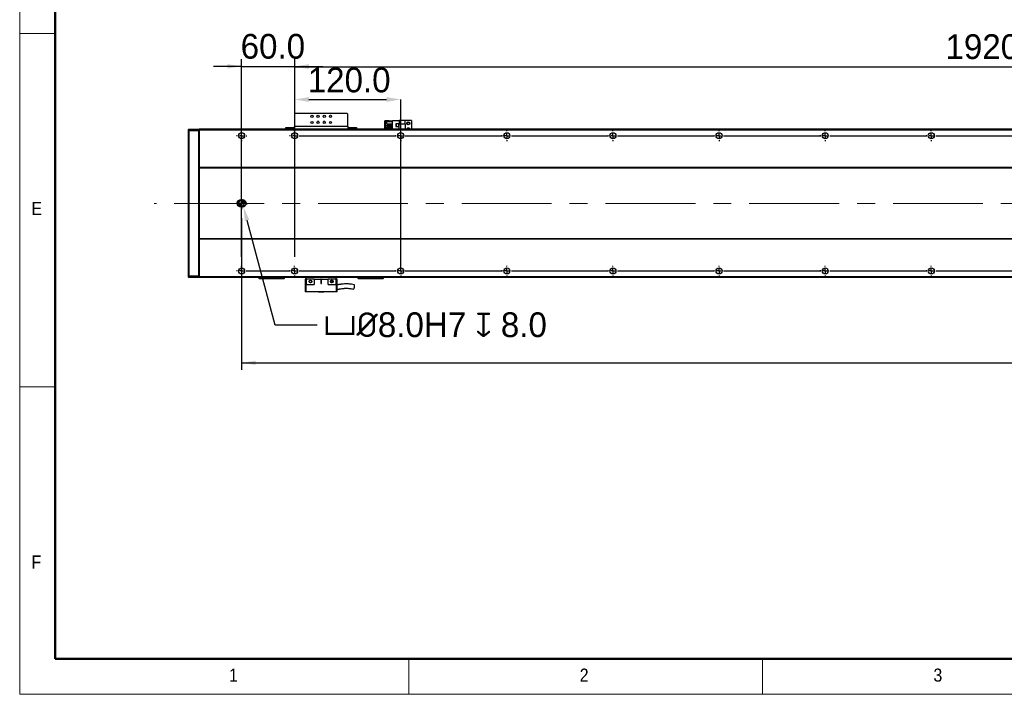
# Model space of a CAD drawing. Header units: millimetres. Extents: x 40 to 3320, y 40 to 2336.
# Tile 1 of 13: x 40 to 1154, y 40 to 804. Entities that reach past the tile are written whole.
import ezdxf

# ---------------------------------------------------------------- set-up
doc = ezdxf.new("R2010")
doc.units = ezdxf.units.MM
doc.header["$LTSCALE"] = 8
doc.header["$PDSIZE"] = -1
doc.linetypes.add('CENTERX2', pattern=[20.32, 12.7, -2.54, 2.54, -2.54])
doc.layers.add('DIMNS', color=7, linetype='Continuous')
doc.styles.add('SLDTEXTSTYLE0', font='Gothic.ttf', dxfattribs={"width": 0.913})
doc.styles.add('SLDTEXTSTYLE7', font='txt')
doc.dimstyles.new('SLDDIMSTYLE0', dxfattribs={"dimtxt": 28, "dimasz": 16, "dimexe": 0, "dimexo": 0.0625, "dimgap": 7, "dimtad": 2, "dimdec": 1, "dimrnd": 1e-09, "dimzin": 4, "dimdsep": 46, "dimtxsty": 'SLDTEXTSTYLE7', "dimsah": 1, "dimcen": 0.09, "dimadec": 0, "dimazin": 1, "dimtfac": 1, "dimtdec": 1, "dimtmove": 0, "dimatfit": 0, "dimfxl": 0, "dimfrac": 2, "dimtolj": 1, "dimtzin": 12, "dimarcsym": 0})
doc.dimstyles.new('SLDDIMSTYLE3', dxfattribs={"dimtxt": 28, "dimasz": 16, "dimexe": 0, "dimexo": 0.0625, "dimgap": 7, "dimtad": 2, "dimdec": 1, "dimrnd": 1e-09, "dimzin": 4, "dimdsep": 46, "dimtxsty": 'SLDTEXTSTYLE7', "dimsah": 1, "dimcen": 0.09, "dimadec": 0, "dimazin": 1, "dimtfac": 1, "dimtdec": 1, "dimtofl": 0, "dimtmove": 0, "dimatfit": 3, "dimfxl": 0, "dimfrac": 2, "dimtolj": 1, "dimtzin": 12, "dimarcsym": 0})
doc.dimstyles.new('SLDDIMSTYLE8', dxfattribs={"dimtxt": 28, "dimasz": 16, "dimexe": 0, "dimexo": 0.0625, "dimgap": 7, "dimtad": 0, "dimtih": 1, "dimtoh": 1, "dimdec": 1, "dimrnd": 1e-09, "dimzin": 0, "dimdsep": 46, "dimtxsty": 'SLDTEXTSTYLE7', "dimsah": 1, "dimcen": 0, "dimadec": 0, "dimazin": 0, "dimtfac": 1, "dimtdec": 1, "dimtofl": 0, "dimtmove": 0, "dimatfit": 3, "dimfxl": 0, "dimfrac": 2, "dimtolj": 1, "dimtzin": 12, "dimarcsym": 0})

# ---------------------------------------------------------------- blocks, each defined once
blk = doc.blocks.new('_D_26')
at = {"layer": 'DIMNS'}
for p, q in [((2331, 585.5), (2331, 407.2)), ((291, 579), (291, 407.2)), ((291, 415.2), (2331, 415.2))]:
    blk.add_line(p, q, dxfattribs=at)
for points in [[(291, 415.2), (307, 412.8), (307, 417.6)], [(2331, 415.2), (2315, 417.6), (2315, 412.8)]]:
    blk.add_solid(points, dxfattribs=at)
at = {"layer": 'DIMNS', "insert": (1238.8, 451.9), "char_height": 28, "attachment_point": 1, "style": 'SLDTEXTSTYLE7'}
blk.add_mtext('2040.0', dxfattribs=at)
blk = doc.blocks.new('_D_28')
at = {"layer": 'DIMNS'}
for p, q in [((351, 688.3), (351, 758.3)), ((2271, 688.3), (2271, 758.3)), ((351, 750.3), (2271, 750.3))]:
    blk.add_line(p, q, dxfattribs=at)
for points in [[(351, 750.3), (367, 747.9), (367, 752.7)], [(2271, 750.3), (2255, 752.7), (2255, 747.9)]]:
    blk.add_solid(points, dxfattribs=at)
at = {"layer": 'DIMNS', "char_height": 28, "attachment_point": 1, "style": 'SLDTEXTSTYLE7'}
for s, insert in [('1920.0', (1087, 787)), ('=16×120.0(PITCH)', (1196.5, 787))]:
    blk.add_mtext(s, dxfattribs=dict(at, insert=insert))
blk = doc.blocks.new('_D_29')
at = {"layer": 'Defpoints', "color": 0}
for p in [(471, 713.2), (351, 678.1), (471, 519.2)]:
    blk.add_point(p, dxfattribs=at)
at = {"layer": 'DIMNS', "color": 0, "lineweight": -2}
for p, q in [((351, 678.2), (351, 713.2)), ((367, 713.2), (455, 713.2)), ((471, 519.2), (471, 713.2))]:
    blk.add_line(p, q, dxfattribs=at)
at = {"layer": 'DIMNS', "color": 0}
for points in [[(367, 715.9), (367, 710.5), (351, 713.2)], [(455, 715.9), (455, 710.5), (471, 713.2)]]:
    blk.add_solid(points, dxfattribs=at)
at = {"layer": 'DIMNS', "color": 0, "insert": (412.6, 749.3), "char_height": 28, "attachment_point": 2, "style": 'SLDTEXTSTYLE7'}
blk.add_mtext('\\A1;120.0', dxfattribs=at)
blk = doc.blocks.new('_D_31')
at = {"layer": 'DIMNS'}
for p, q in [((291, 535.3), (291, 758.7)), ((351, 535.3), (351, 758.7)), ((291, 750.7), (259, 750.7)), ((291, 750.7), (351, 750.7)), ((351, 750.7), (383, 750.7))]:
    blk.add_line(p, q, dxfattribs=at)
for points in [[(291, 750.7), (275, 753.1), (275, 748.3)], [(351, 750.7), (367, 748.3), (367, 753.1)]]:
    blk.add_solid(points, dxfattribs=at)
at = {"layer": 'DIMNS', "insert": (289.9, 787.4), "char_height": 28, "attachment_point": 1, "style": 'SLDTEXTSTYLE7'}
blk.add_mtext('60.0', dxfattribs=at)
blk = doc.blocks.new('_D_33')
at = {"layer": 'Defpoints', "color": 0}
for p in [(292, 595.7), (293, 591.8)]:
    blk.add_point(p, dxfattribs=at)
at = {"layer": 'DIMNS', "color": 0, "lineweight": -2}
for p, q in [((328.9, 457.8), (297.1, 576.3)), ((376.5, 457.8), (328.9, 457.8))]:
    blk.add_line(p, q, dxfattribs=at)
at = {"layer": 'DIMNS', "color": 0}
blk.add_solid([(299.7, 577), (294.6, 575.7), (293, 591.8)], dxfattribs=at)
at = {"layer": 'DIMNS', "color": 0, "insert": (383.5, 472.3), "char_height": 28, "attachment_point": 1, "style": 'SLDTEXTSTYLE7'}
blk.add_mtext('\\A1;{\\fGDT|b0|i0|c134|p2;v\\fISOCPEUR|b0|i0|c134|p34;%%C}8.0H7 {\\fGDT|b0|i0|c134|p2;x} 8.0', dxfattribs=at)
blk = doc.blocks.new('SW_CENTERMARKSYMBOL_0')
at = {"layer": 'DIMNS', "color": 0}
for p, q in [((-5.08, 0), (-6.54, 0)), ((0, 0), (-2.54, 0)), ((0, 5.08), (0, 6.54)), ((0, 0), (0, 2.54)), ((0, 0), (0, -2.54)), ((0, 0), (2.54, 0)), ((5.08, 0), (6.54, 0)), ((0, -5.08), (0, -6.54))]:
    blk.add_line(p, q, dxfattribs=at)
blk = doc.blocks.new('SW_CENTERMARKSYMBOL_1')
at = {"layer": 'DIMNS', "color": 0}
for p, q in [((-5.08, 0), (-5.94, 0)), ((0, 0), (-2.54, 0)), ((0, 5.08), (0, 5.94)), ((0, 0), (0, 2.54)), ((0, 0), (0, -2.54)), ((0, 0), (2.54, 0)), ((5.08, 0), (5.94, 0)), ((0, -5.08), (0, -5.94))]:
    blk.add_line(p, q, dxfattribs=at)
blk = doc.blocks.new('SW_CENTERMARKSYMBOL_2')
at = {"layer": 'DIMNS', "color": 0}
for p, q in [((-960, 5.08), (-960, 5.94)), ((-960, 0), (-960, 2.54)), ((-840, 5.08), (-840, 5.94)), ((-840, 0), (-840, 2.54)), ((-720, 5.08), (-720, 5.94)), ((-720, 0), (-720, 2.54)), ((-720, 0), (-720, 2.54)), ((-720, 0), (-720, 2.54)), ((-600, 5.08), (-600, 5.94)), ((-600, 0), (-600, 2.54)), ((-600, 0), (-600, 2.54)), ((-600, 0), (-600, 2.54)), ((-600, 0), (-600, 2.54)), ((-480, 5.08), (-480, 5.94)), ((-480, 0), (-480, 2.54)), ((-480, 0), (-480, 2.54)), ((-480, 0), (-480, 2.54)), ((-480, 0), (-480, 2.54)), ((-480, 0), (-480, 2.54)), ((-360, 5.08), (-360, 5.94)), ((-360, 0), (-360, 2.54)), ((-360, 0), (-360, 2.54)), ((-360, 0), (-360, 2.54)), ((-360, 0), (-360, 2.54)), ((-360, 0), (-360, 2.54)), ((-360, 0), (-360, 2.54)), ((-240, 5.08), (-240, 5.94)), ((-240, 0), (-240, 2.54)), ((-240, 0), (-240, 2.54)), ((-240, 0), (-240, 2.54)), ((-240, 0), (-240, 2.54)), ((-240, 0), (-240, 2.54)), ((-240, 0), (-240, 2.54)), ((-240, 0), (-240, 2.54)), ((-965.08, 0), (-965.94, 0)), ((-960, 0), (-962.54, 0)), ((-960, 0), (-960, -2.54)), ((-960, 0), (-957.46, 0)), ((-960, -5.08), (-960, -5.94)), ((-954.92, 0), (-845.08, 0)), ((-840, 0), (-842.54, 0)), ((-840, 0), (-840, -2.54)), ((-840, 0), (-837.46, 0)), ((-840, -5.08), (-840, -5.94)), ((-834.92, 0), (-725.08, 0)), ((-725.08, 0), (-725.94, 0)), ((-720, 0), (-722.54, 0)), ((-720, 0), (-722.54, 0)), ((-720, 0), (-722.54, 0)), ((-720, 0), (-720, -2.54)), ((-720, 0), (-717.46, 0)), ((-720, 0), (-720, -2.54)), ((-720, 0), (-717.46, 0)), ((-720, 0), (-720, -2.54)), ((-720, 0), (-717.46, 0)), ((-720, -5.08), (-720, -5.94)), ((-714.92, 0), (-714.06, 0)), ((-714.92, 0), (-605.08, 0)), ((-605.08, 0), (-605.94, 0)), ((-600, 0), (-602.54, 0)), ((-600, 0), (-602.54, 0)), ((-600, 0), (-602.54, 0)), ((-600, 0), (-602.54, 0)), ((-600, 0), (-600, -2.54)), ((-600, 0), (-597.46, 0)), ((-600, 0), (-600, -2.54)), ((-600, 0), (-597.46, 0)), ((-600, 0), (-600, -2.54)), ((-600, 0), (-597.46, 0)), ((-600, 0), (-600, -2.54)), ((-600, 0), (-597.46, 0)), ((-600, -5.08), (-600, -5.94)), ((-594.92, 0), (-594.06, 0)), ((-594.92, 0), (-485.08, 0)), ((-485.08, 0), (-485.94, 0)), ((-480, 0), (-482.54, 0)), ((-480, 0), (-482.54, 0)), ((-480, 0), (-482.54, 0)), ((-480, 0), (-482.54, 0)), ((-480, 0), (-482.54, 0)), ((-480, 0), (-480, -2.54)), ((-480, 0), (-477.46, 0)), ((-480, 0), (-480, -2.54)), ((-480, 0), (-477.46, 0)), ((-480, 0), (-480, -2.54)), ((-480, 0), (-477.46, 0)), ((-480, 0), (-480, -2.54)), ((-480, 0), (-477.46, 0)), ((-480, 0), (-480, -2.54)), ((-480, 0), (-477.46, 0)), ((-480, -5.08), (-480, -5.94)), ((-474.92, 0), (-474.06, 0)), ((-474.92, 0), (-365.08, 0)), ((-365.08, 0), (-365.94, 0)), ((-360, 0), (-362.54, 0)), ((-360, 0), (-362.54, 0)), ((-360, 0), (-362.54, 0)), ((-360, 0), (-362.54, 0)), ((-360, 0), (-362.54, 0)), ((-360, 0), (-362.54, 0)), ((-360, 0), (-360, -2.54)), ((-360, 0), (-357.46, 0)), ((-360, 0), (-360, -2.54)), ((-360, 0), (-357.46, 0)), ((-360, 0), (-360, -2.54)), ((-360, 0), (-357.46, 0)), ((-360, 0), (-360, -2.54)), ((-360, 0), (-357.46, 0)), ((-360, 0), (-360, -2.54)), ((-360, 0), (-357.46, 0)), ((-360, 0), (-360, -2.54)), ((-360, 0), (-357.46, 0)), ((-360, -5.08), (-360, -5.94)), ((-354.92, 0), (-354.06, 0)), ((-354.92, 0), (-245.08, 0)), ((-245.08, 0), (-245.94, 0)), ((-240, 0), (-242.54, 0)), ((-240, 0), (-242.54, 0)), ((-240, 0), (-242.54, 0)), ((-240, 0), (-242.54, 0)), ((-240, 0), (-242.54, 0)), ((-240, 0), (-242.54, 0)), ((-240, 0), (-242.54, 0)), ((-240, 0), (-240, -2.54)), ((-240, 0), (-237.46, 0)), ((-240, 0), (-240, -2.54)), ((-240, 0), (-237.46, 0)), ((-240, 0), (-240, -2.54)), ((-240, 0), (-237.46, 0)), ((-240, 0), (-240, -2.54)), ((-240, 0), (-237.46, 0)), ((-240, 0), (-240, -2.54)), ((-240, 0), (-237.46, 0)), ((-240, 0), (-240, -2.54)), ((-240, 0), (-237.46, 0)), ((-240, 0), (-240, -2.54)), ((-240, 0), (-237.46, 0)), ((-240, -5.08), (-240, -5.94)), ((-234.92, 0), (-234.06, 0)), ((-234.92, 0), (-125.08, 0))]:
    blk.add_line(p, q, dxfattribs=at)
blk = doc.blocks.new('SW_CENTERMARKSYMBOL_3')
at = {"layer": 'DIMNS', "color": 0}
for p, q in [((-960, 5.08), (-960, 5.94)), ((-960, 0), (-960, 2.54)), ((-840, 5.08), (-840, 5.94)), ((-840, 0), (-840, 2.54)), ((-720, 5.08), (-720, 5.94)), ((-720, 0), (-720, 2.54)), ((-720, 0), (-720, 2.54)), ((-720, 0), (-720, 2.54)), ((-600, 5.08), (-600, 5.94)), ((-600, 0), (-600, 2.54)), ((-600, 0), (-600, 2.54)), ((-600, 0), (-600, 2.54)), ((-600, 0), (-600, 2.54)), ((-480, 5.08), (-480, 5.94)), ((-480, 0), (-480, 2.54)), ((-480, 0), (-480, 2.54)), ((-480, 0), (-480, 2.54)), ((-480, 0), (-480, 2.54)), ((-480, 0), (-480, 2.54)), ((-360, 5.08), (-360, 5.94)), ((-360, 0), (-360, 2.54)), ((-360, 0), (-360, 2.54)), ((-360, 0), (-360, 2.54)), ((-360, 0), (-360, 2.54)), ((-360, 0), (-360, 2.54)), ((-360, 0), (-360, 2.54)), ((-240, 5.08), (-240, 5.94)), ((-240, 0), (-240, 2.54)), ((-240, 0), (-240, 2.54)), ((-240, 0), (-240, 2.54)), ((-240, 0), (-240, 2.54)), ((-240, 0), (-240, 2.54)), ((-240, 0), (-240, 2.54)), ((-240, 0), (-240, 2.54)), ((-965.08, 0), (-965.94, 0)), ((-960, 0), (-962.54, 0)), ((-960, 0), (-960, -2.54)), ((-960, 0), (-957.46, 0)), ((-960, -5.08), (-960, -5.94)), ((-954.92, 0), (-845.08, 0)), ((-840, 0), (-842.54, 0)), ((-840, 0), (-840, -2.54)), ((-840, 0), (-837.46, 0)), ((-840, -5.08), (-840, -5.94)), ((-834.92, 0), (-725.08, 0)), ((-725.08, 0), (-725.94, 0)), ((-720, 0), (-722.54, 0)), ((-720, 0), (-722.54, 0)), ((-720, 0), (-722.54, 0)), ((-720, 0), (-720, -2.54)), ((-720, 0), (-717.46, 0)), ((-720, 0), (-720, -2.54)), ((-720, 0), (-717.46, 0)), ((-720, 0), (-720, -2.54)), ((-720, 0), (-717.46, 0)), ((-720, -5.08), (-720, -5.94)), ((-714.92, 0), (-714.06, 0)), ((-714.92, 0), (-605.08, 0)), ((-605.08, 0), (-605.94, 0)), ((-600, 0), (-602.54, 0)), ((-600, 0), (-602.54, 0)), ((-600, 0), (-602.54, 0)), ((-600, 0), (-602.54, 0)), ((-600, 0), (-600, -2.54)), ((-600, 0), (-597.46, 0)), ((-600, 0), (-600, -2.54)), ((-600, 0), (-597.46, 0)), ((-600, 0), (-600, -2.54)), ((-600, 0), (-597.46, 0)), ((-600, 0), (-600, -2.54)), ((-600, 0), (-597.46, 0)), ((-600, -5.08), (-600, -5.94)), ((-594.92, 0), (-594.06, 0)), ((-594.92, 0), (-485.08, 0)), ((-485.08, 0), (-485.94, 0)), ((-480, 0), (-482.54, 0)), ((-480, 0), (-482.54, 0)), ((-480, 0), (-482.54, 0)), ((-480, 0), (-482.54, 0)), ((-480, 0), (-482.54, 0)), ((-480, 0), (-480, -2.54)), ((-480, 0), (-477.46, 0)), ((-480, 0), (-480, -2.54)), ((-480, 0), (-477.46, 0)), ((-480, 0), (-480, -2.54)), ((-480, 0), (-477.46, 0)), ((-480, 0), (-480, -2.54)), ((-480, 0), (-477.46, 0)), ((-480, 0), (-480, -2.54)), ((-480, 0), (-477.46, 0)), ((-480, -5.08), (-480, -5.94)), ((-474.92, 0), (-474.06, 0)), ((-474.92, 0), (-365.08, 0)), ((-365.08, 0), (-365.94, 0)), ((-360, 0), (-362.54, 0)), ((-360, 0), (-362.54, 0)), ((-360, 0), (-362.54, 0)), ((-360, 0), (-362.54, 0)), ((-360, 0), (-362.54, 0)), ((-360, 0), (-362.54, 0)), ((-360, 0), (-360, -2.54)), ((-360, 0), (-357.46, 0)), ((-360, 0), (-360, -2.54)), ((-360, 0), (-357.46, 0)), ((-360, 0), (-360, -2.54)), ((-360, 0), (-357.46, 0)), ((-360, 0), (-360, -2.54)), ((-360, 0), (-357.46, 0)), ((-360, 0), (-360, -2.54)), ((-360, 0), (-357.46, 0)), ((-360, 0), (-360, -2.54)), ((-360, 0), (-357.46, 0)), ((-360, -5.08), (-360, -5.94)), ((-354.92, 0), (-354.06, 0)), ((-354.92, 0), (-245.08, 0)), ((-245.08, 0), (-245.94, 0)), ((-240, 0), (-242.54, 0)), ((-240, 0), (-242.54, 0)), ((-240, 0), (-242.54, 0)), ((-240, 0), (-242.54, 0)), ((-240, 0), (-242.54, 0)), ((-240, 0), (-242.54, 0)), ((-240, 0), (-242.54, 0)), ((-240, 0), (-240, -2.54)), ((-240, 0), (-237.46, 0)), ((-240, 0), (-240, -2.54)), ((-240, 0), (-237.46, 0)), ((-240, 0), (-240, -2.54)), ((-240, 0), (-237.46, 0)), ((-240, 0), (-240, -2.54)), ((-240, 0), (-237.46, 0)), ((-240, 0), (-240, -2.54)), ((-240, 0), (-237.46, 0)), ((-240, 0), (-240, -2.54)), ((-240, 0), (-237.46, 0)), ((-240, 0), (-240, -2.54)), ((-240, 0), (-237.46, 0)), ((-240, -5.08), (-240, -5.94)), ((-234.92, 0), (-234.06, 0)), ((-234.92, 0), (-125.08, 0))]:
    blk.add_line(p, q, dxfattribs=at)
blk = doc.blocks.new('SW_CENTERMARKSYMBOL_4')
at = {"layer": 'DIMNS', "color": 0}
for p, q in [((-120, 5.08), (-120, 5.94)), ((-120, 0), (-120, 2.54)), ((-114.92, 0), (-5.08, 0)), ((-5.08, 0), (-5.94, 0)), ((0, 0), (-2.54, 0)), ((0, 0), (-2.54, 0)), ((0, 5.08), (0, 5.94)), ((0, 0), (0, 2.54)), ((0, 0), (0, 2.54)), ((0, 0), (0, -2.54)), ((0, 0), (2.54, 0)), ((0, 0), (0, -2.54)), ((0, 0), (2.54, 0)), ((5.08, 0), (5.94, 0)), ((5.08, 0), (114.92, 0)), ((114.92, 0), (114.06, 0)), ((120, 0), (117.46, 0)), ((120, 0), (117.46, 0)), ((120, 0), (117.46, 0)), ((120, 5.08), (120, 5.94)), ((120, 0), (120, 2.54)), ((120, 0), (120, 2.54)), ((120, 0), (120, 2.54)), ((120, 0), (120, -2.54)), ((120, 0), (122.54, 0)), ((120, 0), (120, -2.54)), ((120, 0), (122.54, 0)), ((120, 0), (120, -2.54)), ((120, 0), (122.54, 0)), ((125.08, 0), (125.94, 0)), ((125.08, 0), (234.92, 0)), ((234.92, 0), (234.06, 0)), ((240, 0), (237.46, 0)), ((240, 0), (237.46, 0)), ((240, 0), (237.46, 0)), ((240, 0), (237.46, 0)), ((240, 5.08), (240, 5.94)), ((240, 0), (240, 2.54)), ((240, 0), (240, 2.54)), ((240, 0), (240, 2.54)), ((240, 0), (240, 2.54)), ((240, 0), (240, -2.54)), ((240, 0), (242.54, 0)), ((240, 0), (240, -2.54)), ((240, 0), (242.54, 0)), ((240, 0), (240, -2.54)), ((240, 0), (242.54, 0)), ((240, 0), (240, -2.54)), ((240, 0), (242.54, 0)), ((245.08, 0), (245.94, 0)), ((245.08, 0), (354.92, 0)), ((354.92, 0), (354.06, 0)), ((360, 0), (357.46, 0)), ((360, 0), (357.46, 0)), ((360, 0), (357.46, 0)), ((360, 0), (357.46, 0)), ((360, 0), (357.46, 0)), ((360, 5.08), (360, 5.94)), ((360, 0), (360, 2.54)), ((360, 0), (360, 2.54)), ((360, 0), (360, 2.54)), ((360, 0), (360, 2.54)), ((360, 0), (360, 2.54)), ((360, 0), (360, -2.54)), ((360, 0), (362.54, 0)), ((360, 0), (360, -2.54)), ((360, 0), (362.54, 0)), ((360, 0), (360, -2.54)), ((360, 0), (362.54, 0)), ((360, 0), (360, -2.54)), ((360, 0), (362.54, 0)), ((360, 0), (360, -2.54)), ((360, 0), (362.54, 0)), ((365.08, 0), (365.94, 0)), ((365.08, 0), (474.92, 0)), ((474.92, 0), (474.06, 0)), ((480, 0), (477.46, 0)), ((480, 0), (477.46, 0)), ((480, 0), (477.46, 0)), ((480, 0), (477.46, 0)), ((480, 0), (477.46, 0)), ((480, 0), (477.46, 0)), ((480, 5.08), (480, 5.94)), ((480, 0), (480, 2.54)), ((480, 0), (480, 2.54)), ((480, 0), (480, 2.54)), ((480, 0), (480, 2.54)), ((480, 0), (480, 2.54)), ((480, 0), (480, 2.54)), ((480, 0), (480, -2.54)), ((480, 0), (482.54, 0)), ((480, 0), (480, -2.54)), ((480, 0), (482.54, 0)), ((480, 0), (480, -2.54)), ((480, 0), (482.54, 0)), ((480, 0), (480, -2.54)), ((480, 0), (482.54, 0)), ((480, 0), (480, -2.54)), ((480, 0), (482.54, 0)), ((480, 0), (480, -2.54)), ((480, 0), (482.54, 0)), ((485.08, 0), (485.94, 0)), ((485.08, 0), (594.92, 0)), ((594.92, 0), (594.06, 0)), ((600, 0), (597.46, 0)), ((600, 0), (597.46, 0)), ((600, 0), (597.46, 0)), ((600, 0), (597.46, 0)), ((600, 0), (597.46, 0)), ((600, 0), (597.46, 0)), ((600, 0), (597.46, 0)), ((600, 5.08), (600, 5.94)), ((600, 0), (600, 2.54)), ((600, 0), (600, 2.54)), ((600, 0), (600, 2.54)), ((600, 0), (600, 2.54)), ((600, 0), (600, 2.54)), ((600, 0), (600, 2.54)), ((600, 0), (600, 2.54)), ((600, 0), (600, -2.54)), ((600, 0), (602.54, 0)), ((600, 0), (600, -2.54)), ((600, 0), (602.54, 0)), ((600, 0), (600, -2.54)), ((600, 0), (602.54, 0)), ((600, 0), (600, -2.54)), ((600, 0), (602.54, 0)), ((600, 0), (600, -2.54)), ((600, 0), (602.54, 0)), ((600, 0), (600, -2.54)), ((600, 0), (602.54, 0)), ((600, 0), (600, -2.54)), ((600, 0), (602.54, 0)), ((605.08, 0), (605.94, 0)), ((605.08, 0), (714.92, 0)), ((-125.08, 0), (-125.94, 0)), ((-120, 0), (-122.54, 0)), ((-120, 0), (-120, -2.54)), ((-120, 0), (-117.46, 0)), ((-120, -5.08), (-120, -5.94)), ((0, -5.08), (0, -5.94)), ((120, -5.08), (120, -5.94)), ((240, -5.08), (240, -5.94)), ((360, -5.08), (360, -5.94)), ((480, -5.08), (480, -5.94)), ((600, -5.08), (600, -5.94))]:
    blk.add_line(p, q, dxfattribs=at)
blk = doc.blocks.new('SW_CENTERMARKSYMBOL_5')
at = {"layer": 'DIMNS', "color": 0}
for p, q in [((-1020, 5.08), (-1020, 5.94)), ((-1020, 0), (-1020, 2.54)), ((-960, 5.08), (-960, 5.94)), ((-960, 0), (-960, 2.54)), ((-840, 5.08), (-840, 5.94)), ((-840, 0), (-840, 2.54)), ((-840, 0), (-840, 2.54)), ((-720, 5.08), (-720, 5.94)), ((-720, 0), (-720, 2.54)), ((-720, 0), (-720, 2.54)), ((-720, 0), (-720, 2.54)), ((-600, 5.08), (-600, 5.94)), ((-600, 0), (-600, 2.54)), ((-600, 0), (-600, 2.54)), ((-600, 0), (-600, 2.54)), ((-600, 0), (-600, 2.54)), ((-480, 5.08), (-480, 5.94)), ((-480, 0), (-480, 2.54)), ((-480, 0), (-480, 2.54)), ((-480, 0), (-480, 2.54)), ((-480, 0), (-480, 2.54)), ((-480, 0), (-480, 2.54)), ((-360, 5.08), (-360, 5.94)), ((-360, 0), (-360, 2.54)), ((-360, 0), (-360, 2.54)), ((-360, 0), (-360, 2.54)), ((-360, 0), (-360, 2.54)), ((-360, 0), (-360, 2.54)), ((-360, 0), (-360, 2.54)), ((-240, 5.08), (-240, 5.94)), ((-240, 0), (-240, 2.54)), ((-240, 0), (-240, 2.54)), ((-240, 0), (-240, 2.54)), ((-240, 0), (-240, 2.54)), ((-240, 0), (-240, 2.54)), ((-240, 0), (-240, 2.54)), ((-240, 0), (-240, 2.54)), ((-1025.08, 0), (-1025.94, 0)), ((-1020, 0), (-1022.54, 0)), ((-1020, 0), (-1020, -2.54)), ((-1020, 0), (-1017.46, 0)), ((-1020, -5.08), (-1020, -5.94)), ((-1014.92, 0), (-965.08, 0)), ((-960, 0), (-962.54, 0)), ((-960, 0), (-960, -2.54)), ((-960, 0), (-957.46, 0)), ((-960, -5.08), (-960, -5.94)), ((-954.92, 0), (-845.08, 0)), ((-845.08, 0), (-845.94, 0)), ((-840, 0), (-842.54, 0)), ((-840, 0), (-842.54, 0)), ((-840, 0), (-840, -2.54)), ((-840, 0), (-837.46, 0)), ((-840, 0), (-840, -2.54)), ((-840, 0), (-837.46, 0)), ((-840, -5.08), (-840, -5.94)), ((-834.92, 0), (-834.06, 0)), ((-834.92, 0), (-725.08, 0)), ((-725.08, 0), (-725.94, 0)), ((-720, 0), (-722.54, 0)), ((-720, 0), (-722.54, 0)), ((-720, 0), (-722.54, 0)), ((-720, 0), (-720, -2.54)), ((-720, 0), (-717.46, 0)), ((-720, 0), (-720, -2.54)), ((-720, 0), (-717.46, 0)), ((-720, 0), (-720, -2.54)), ((-720, 0), (-717.46, 0)), ((-720, -5.08), (-720, -5.94)), ((-714.92, 0), (-714.06, 0)), ((-714.92, 0), (-605.08, 0)), ((-605.08, 0), (-605.94, 0)), ((-600, 0), (-602.54, 0)), ((-600, 0), (-602.54, 0)), ((-600, 0), (-602.54, 0)), ((-600, 0), (-602.54, 0)), ((-600, 0), (-600, -2.54)), ((-600, 0), (-597.46, 0)), ((-600, 0), (-600, -2.54)), ((-600, 0), (-597.46, 0)), ((-600, 0), (-600, -2.54)), ((-600, 0), (-597.46, 0)), ((-600, 0), (-600, -2.54)), ((-600, 0), (-597.46, 0)), ((-600, -5.08), (-600, -5.94)), ((-594.92, 0), (-594.06, 0)), ((-594.92, 0), (-485.08, 0)), ((-485.08, 0), (-485.94, 0)), ((-480, 0), (-482.54, 0)), ((-480, 0), (-482.54, 0)), ((-480, 0), (-482.54, 0)), ((-480, 0), (-482.54, 0)), ((-480, 0), (-482.54, 0)), ((-480, 0), (-480, -2.54)), ((-480, 0), (-477.46, 0)), ((-480, 0), (-480, -2.54)), ((-480, 0), (-477.46, 0)), ((-480, 0), (-480, -2.54)), ((-480, 0), (-477.46, 0)), ((-480, 0), (-480, -2.54)), ((-480, 0), (-477.46, 0)), ((-480, 0), (-480, -2.54)), ((-480, 0), (-477.46, 0)), ((-480, -5.08), (-480, -5.94)), ((-474.92, 0), (-474.06, 0)), ((-474.92, 0), (-365.08, 0)), ((-365.08, 0), (-365.94, 0)), ((-360, 0), (-362.54, 0)), ((-360, 0), (-362.54, 0)), ((-360, 0), (-362.54, 0)), ((-360, 0), (-362.54, 0)), ((-360, 0), (-362.54, 0)), ((-360, 0), (-362.54, 0)), ((-360, 0), (-360, -2.54)), ((-360, 0), (-357.46, 0)), ((-360, 0), (-360, -2.54)), ((-360, 0), (-357.46, 0)), ((-360, 0), (-360, -2.54)), ((-360, 0), (-357.46, 0)), ((-360, 0), (-360, -2.54)), ((-360, 0), (-357.46, 0)), ((-360, 0), (-360, -2.54)), ((-360, 0), (-357.46, 0)), ((-360, 0), (-360, -2.54)), ((-360, 0), (-357.46, 0)), ((-360, -5.08), (-360, -5.94)), ((-354.92, 0), (-354.06, 0)), ((-354.92, 0), (-245.08, 0)), ((-245.08, 0), (-245.94, 0)), ((-240, 0), (-242.54, 0)), ((-240, 0), (-242.54, 0)), ((-240, 0), (-242.54, 0)), ((-240, 0), (-242.54, 0)), ((-240, 0), (-242.54, 0)), ((-240, 0), (-242.54, 0)), ((-240, 0), (-242.54, 0)), ((-240, 0), (-240, -2.54)), ((-240, 0), (-237.46, 0)), ((-240, 0), (-240, -2.54)), ((-240, 0), (-237.46, 0)), ((-240, 0), (-240, -2.54)), ((-240, 0), (-237.46, 0)), ((-240, 0), (-240, -2.54)), ((-240, 0), (-237.46, 0)), ((-240, 0), (-240, -2.54)), ((-240, 0), (-237.46, 0)), ((-240, 0), (-240, -2.54)), ((-240, 0), (-237.46, 0)), ((-240, 0), (-240, -2.54)), ((-240, 0), (-237.46, 0)), ((-240, -5.08), (-240, -5.94)), ((-234.92, 0), (-234.06, 0)), ((-234.92, 0), (-125.08, 0))]:
    blk.add_line(p, q, dxfattribs=at)
blk = doc.blocks.new('SW_CENTERMARKSYMBOL_6')
at = {"layer": 'DIMNS', "color": 0}
for p, q in [((-1800, 5.08), (-1800, 5.94)), ((-1800, 0), (-1800, 2.54)), ((-1680, 5.08), (-1680, 5.94)), ((-1680, 0), (-1680, 2.54)), ((-1680, 0), (-1680, 2.54)), ((-1560, 5.08), (-1560, 5.94)), ((-1560, 0), (-1560, 2.54)), ((-1560, 0), (-1560, 2.54)), ((-1560, 0), (-1560, 2.54)), ((-1440, 5.08), (-1440, 5.94)), ((-1440, 0), (-1440, 2.54)), ((-1440, 0), (-1440, 2.54)), ((-1440, 0), (-1440, 2.54)), ((-1440, 0), (-1440, 2.54)), ((-1320, 5.08), (-1320, 5.94)), ((-1320, 0), (-1320, 2.54)), ((-1320, 0), (-1320, 2.54)), ((-1320, 0), (-1320, 2.54)), ((-1320, 0), (-1320, 2.54)), ((-1320, 0), (-1320, 2.54)), ((-1200, 5.08), (-1200, 5.94)), ((-1200, 0), (-1200, 2.54)), ((-1200, 0), (-1200, 2.54)), ((-1200, 0), (-1200, 2.54)), ((-1200, 0), (-1200, 2.54)), ((-1200, 0), (-1200, 2.54)), ((-1200, 0), (-1200, 2.54)), ((-1080, 5.08), (-1080, 5.94)), ((-1080, 0), (-1080, 2.54)), ((-1080, 0), (-1080, 2.54)), ((-1080, 0), (-1080, 2.54)), ((-1080, 0), (-1080, 2.54)), ((-1080, 0), (-1080, 2.54)), ((-1080, 0), (-1080, 2.54)), ((-1080, 0), (-1080, 2.54)), ((-1805.08, 0), (-1805.94, 0)), ((-1800, 0), (-1802.54, 0)), ((-1800, 0), (-1800, -2.54)), ((-1800, 0), (-1797.46, 0)), ((-1800, -5.08), (-1800, -5.94)), ((-1794.92, 0), (-1685.08, 0)), ((-1685.08, 0), (-1685.94, 0)), ((-1680, 0), (-1682.54, 0)), ((-1680, 0), (-1682.54, 0)), ((-1680, 0), (-1680, -2.54)), ((-1680, 0), (-1677.46, 0)), ((-1680, 0), (-1680, -2.54)), ((-1680, 0), (-1677.46, 0)), ((-1680, -5.08), (-1680, -5.94)), ((-1674.92, 0), (-1674.06, 0)), ((-1674.92, 0), (-1565.08, 0)), ((-1565.08, 0), (-1565.94, 0)), ((-1560, 0), (-1562.54, 0)), ((-1560, 0), (-1562.54, 0)), ((-1560, 0), (-1562.54, 0)), ((-1560, 0), (-1560, -2.54)), ((-1560, 0), (-1557.46, 0)), ((-1560, 0), (-1560, -2.54)), ((-1560, 0), (-1557.46, 0)), ((-1560, 0), (-1560, -2.54)), ((-1560, 0), (-1557.46, 0)), ((-1560, -5.08), (-1560, -5.94)), ((-1554.92, 0), (-1554.06, 0)), ((-1554.92, 0), (-1445.08, 0)), ((-1445.08, 0), (-1445.94, 0)), ((-1440, 0), (-1442.54, 0)), ((-1440, 0), (-1442.54, 0)), ((-1440, 0), (-1442.54, 0)), ((-1440, 0), (-1442.54, 0)), ((-1440, 0), (-1440, -2.54)), ((-1440, 0), (-1437.46, 0)), ((-1440, 0), (-1440, -2.54)), ((-1440, 0), (-1437.46, 0)), ((-1440, 0), (-1440, -2.54)), ((-1440, 0), (-1437.46, 0)), ((-1440, 0), (-1440, -2.54)), ((-1440, 0), (-1437.46, 0)), ((-1440, -5.08), (-1440, -5.94)), ((-1434.92, 0), (-1434.06, 0)), ((-1434.92, 0), (-1325.08, 0)), ((-1325.08, 0), (-1325.94, 0)), ((-1320, 0), (-1322.54, 0)), ((-1320, 0), (-1322.54, 0)), ((-1320, 0), (-1322.54, 0)), ((-1320, 0), (-1322.54, 0)), ((-1320, 0), (-1322.54, 0)), ((-1320, 0), (-1320, -2.54)), ((-1320, 0), (-1317.46, 0)), ((-1320, 0), (-1320, -2.54)), ((-1320, 0), (-1317.46, 0)), ((-1320, 0), (-1320, -2.54)), ((-1320, 0), (-1317.46, 0)), ((-1320, 0), (-1320, -2.54)), ((-1320, 0), (-1317.46, 0)), ((-1320, 0), (-1320, -2.54)), ((-1320, 0), (-1317.46, 0)), ((-1320, -5.08), (-1320, -5.94)), ((-1314.92, 0), (-1314.06, 0)), ((-1314.92, 0), (-1205.08, 0)), ((-1205.08, 0), (-1205.94, 0)), ((-1200, 0), (-1202.54, 0)), ((-1200, 0), (-1202.54, 0)), ((-1200, 0), (-1202.54, 0)), ((-1200, 0), (-1202.54, 0)), ((-1200, 0), (-1202.54, 0)), ((-1200, 0), (-1202.54, 0)), ((-1200, 0), (-1200, -2.54)), ((-1200, 0), (-1197.46, 0)), ((-1200, 0), (-1200, -2.54)), ((-1200, 0), (-1197.46, 0)), ((-1200, 0), (-1200, -2.54)), ((-1200, 0), (-1197.46, 0)), ((-1200, 0), (-1200, -2.54)), ((-1200, 0), (-1197.46, 0)), ((-1200, 0), (-1200, -2.54)), ((-1200, 0), (-1197.46, 0)), ((-1200, 0), (-1200, -2.54)), ((-1200, 0), (-1197.46, 0)), ((-1200, -5.08), (-1200, -5.94)), ((-1194.92, 0), (-1194.06, 0)), ((-1194.92, 0), (-1085.08, 0)), ((-1085.08, 0), (-1085.94, 0)), ((-1080, 0), (-1082.54, 0)), ((-1080, 0), (-1082.54, 0)), ((-1080, 0), (-1082.54, 0)), ((-1080, 0), (-1082.54, 0)), ((-1080, 0), (-1082.54, 0)), ((-1080, 0), (-1082.54, 0)), ((-1080, 0), (-1082.54, 0)), ((-1080, 0), (-1080, -2.54)), ((-1080, 0), (-1077.46, 0)), ((-1080, 0), (-1080, -2.54)), ((-1080, 0), (-1077.46, 0)), ((-1080, 0), (-1080, -2.54)), ((-1080, 0), (-1077.46, 0)), ((-1080, 0), (-1080, -2.54)), ((-1080, 0), (-1077.46, 0)), ((-1080, 0), (-1080, -2.54)), ((-1080, 0), (-1077.46, 0)), ((-1080, 0), (-1080, -2.54)), ((-1080, 0), (-1077.46, 0)), ((-1080, 0), (-1080, -2.54)), ((-1080, 0), (-1077.46, 0)), ((-1080, -5.08), (-1080, -5.94)), ((-1074.92, 0), (-1074.06, 0)), ((-1074.92, 0), (-965.08, 0))]:
    blk.add_line(p, q, dxfattribs=at)
blk = doc.blocks.new('SW_DOWELSYMBOL_4')
at = {"linetype": 'Continuous', "lineweight": 18}
h = blk.add_hatch(color=0, dxfattribs=at)
edge = h.paths.add_edge_path(flags=0)
edge.add_arc((0, 0), 4, 180, 270)
edge.add_line((0, -4), (0, 0))
edge.add_line((0, 0), (-4, 0))
h = blk.add_hatch(color=0, dxfattribs=at)
edge = h.paths.add_edge_path(flags=0)
edge.add_arc((0, 0), 4, 0, 90)
edge.add_line((0, 4), (0, 0))
edge.add_line((0, 0), (4, 0))
at = {"layer": 'DIMNS', "color": 0}
blk.add_circle((0, 0), 4, dxfattribs=at)
blk = doc.blocks.new('SW_DOWELSYMBOL_5')
at = {"linetype": 'Continuous', "lineweight": 18}
h = blk.add_hatch(color=0, dxfattribs=at)
edge = h.paths.add_edge_path(flags=0)
edge.add_arc((0, 0), 4, 180, 270)
edge.add_line((0, -4), (0, 0))
edge.add_line((0, 0), (-4, 0))
h = blk.add_hatch(color=0, dxfattribs=at)
edge = h.paths.add_edge_path(flags=0)
edge.add_arc((0, 0), 4, 0, 90)
edge.add_line((0, 4), (0, 0))
edge.add_line((0, 0), (4, 0))
at = {"layer": 'DIMNS', "color": 0}
blk.add_circle((0, 0), 4, dxfattribs=at)

msp = doc.modelspace()

# ---------------------------------------------------------------- linework, layer by layer
at = {"color": 7, "linetype": 'Continuous', "lineweight": 18}
for p, q in [((40, 2336), (40, 40)), ((80, 2296), (80, 80)), ((40, 788), (80, 788)), ((80, 388), (40, 388)), ((80, 80), (3280, 80)), ((480, 40), (480, 80)), ((880, 80), (880, 40)), ((984, 80), (3280, 80)), ((40, 40), (3320, 40))]:
    msp.add_line(p, q, dxfattribs=at)
at = {"color": 7, "linetype": 'Continuous', "lineweight": 50}
for p, q in [((80, 2296), (80, 80)), ((80, 80), (3280, 80))]:
    msp.add_line(p, q, dxfattribs=at)
at = {"color": 7, "linetype": 'Continuous', "lineweight": 25}
for p, q in [((351.96, 697.46), (350.96, 696.46)), ((350.96, 696.46), (350.96, 682.66)), ((409.96, 697.46), (351.96, 697.46)), ((410.96, 696.46), (409.96, 697.46)), ((410.96, 682.66), (410.96, 696.46)), ((230.96, 679.36), (231.26, 679.66)), ((230.96, 677.54), (230.96, 679.36)), ((231.26, 679.66), (231.26, 677.66)), ((231.26, 679.66), (242.66, 679.66)), ((242.66, 677.66), (242.66, 679.66)), ((242.96, 679.36), (242.66, 679.66)), ((2378.96, 679.66), (242.96, 679.66)), ((242.96, 679.66), (242.96, 678.66)), ((340.96, 679.66), (340.96, 681.66)), ((340.96, 681.66), (341.96, 681.66)), ((341.96, 681.66), (341.96, 679.66)), ((341.96, 681.66), (349.96, 681.66)), ((349.96, 681.66), (349.96, 679.66)), ((350.96, 681.66), (349.96, 681.66)), ((410.96, 682.66), (350.96, 682.66)), ((350.96, 679.66), (350.96, 682.66)), ((410.96, 682.66), (410.96, 679.66)), ((411.96, 681.66), (410.96, 681.66)), ((411.96, 681.66), (411.96, 679.66)), ((411.96, 681.66), (419.96, 681.66)), ((419.96, 679.66), (419.96, 681.66)), ((419.96, 681.66), (420.96, 681.66)), ((420.96, 681.66), (420.96, 679.66)), ((453.26, 689.16), (452.96, 688.86)), ((453.26, 688.86), (452.96, 688.86)), ((452.96, 679.66), (452.96, 688.86)), ((453.39, 689.16), (453.26, 688.86)), ((453.26, 689.16), (453.39, 689.16)), ((457.66, 688.86), (453.26, 688.86)), ((453.26, 688.86), (453.26, 679.66)), ((453.39, 689.16), (457.66, 689.16)), ((455.26, 688.22), (461.46, 688.22)), ((455.26, 685.72), (455.26, 688.22)), ((455.26, 685.72), (461.46, 685.72)), ((455.26, 684.68), (461.46, 684.68)), ((455.26, 683.18), (455.26, 684.68)), ((455.26, 683.18), (461.46, 683.18)), ((455.26, 682.14), (461.46, 682.14)), ((455.26, 680.64), (455.26, 682.14)), ((455.26, 680.64), (461.46, 680.64)), ((457.66, 688.22), (457.66, 689.16)), ((457.66, 689.16), (461.46, 689.16)), ((457.66, 684.68), (457.66, 685.72)), ((457.66, 682.14), (457.66, 683.18)), ((457.66, 679.66), (457.66, 680.64)), ((461.46, 679.66), (461.46, 689.46)), ((461.46, 689.46), (469.01, 689.46)), ((468.76, 685.76), (465.56, 685.76)), ((465.56, 685.76), (465.56, 682.56)), ((465.56, 682.56), (468.76, 682.56)), ((465.66, 685.66), (465.66, 682.66)), ((468.66, 685.66), (465.66, 685.66)), ((465.66, 682.66), (468.66, 682.66)), ((468.66, 682.66), (468.66, 685.66)), ((468.76, 682.56), (468.76, 685.76)), ((475.96, 689.46), (469.01, 689.46)), ((469.01, 689.46), (469.01, 685.16)), ((475.96, 685.16), (469.01, 685.16)), ((469.01, 680.16), (469.01, 685.16)), ((469.01, 680.16), (475.96, 680.16)), ((469.01, 680.16), (469.01, 679.66)), ((475.96, 685.16), (475.96, 689.46)), ((482.96, 689.46), (475.96, 689.46)), ((475.96, 685.16), (475.96, 680.16)), ((475.96, 679.66), (475.96, 680.16)), ((482.96, 689.46), (482.96, 679.66)), ((230.96, 677.54), (231.26, 677.66)), ((230.96, 513.79), (230.96, 677.54)), ((231.26, 677.66), (231.26, 513.66)), ((242.66, 677.66), (231.26, 677.66)), ((242.66, 513.66), (242.66, 677.66)), ((242.96, 677.54), (242.66, 677.66)), ((2378.96, 678.66), (242.96, 678.66)), ((242.96, 678.66), (242.96, 636.16)), ((2378.96, 636.16), (242.96, 636.16)), ((242.96, 636.16), (242.96, 635.66)), ((2378.96, 635.66), (242.96, 635.66)), ((242.96, 635.66), (242.96, 555.66)), ((291.96, 599.66), (289.96, 599.66)), ((289.96, 591.66), (291.96, 591.66)), ((2378.96, 555.66), (242.96, 555.66)), ((242.96, 555.66), (242.96, 555.16)), ((2378.96, 555.16), (242.96, 555.16)), ((242.96, 555.16), (242.96, 512.66)), ((230.96, 511.96), (230.96, 513.79)), ((230.96, 513.79), (231.26, 513.66)), ((231.26, 513.66), (231.26, 511.66)), ((231.26, 513.66), (242.66, 513.66)), ((242.96, 513.79), (242.66, 513.66)), ((242.66, 511.66), (242.66, 513.66)), ((2378.96, 512.66), (242.96, 512.66)), ((242.96, 512.66), (242.96, 511.66)), ((230.96, 511.96), (231.26, 511.66)), ((242.66, 511.66), (231.26, 511.66)), ((242.96, 511.96), (242.66, 511.66)), ((2378.96, 511.66), (242.96, 511.66)), ((310.96, 510.46), (310.96, 511.66)), ((310.96, 510.46), (311.26, 510.16)), ((310.96, 510.46), (311.96, 510.46)), ((312.09, 510.16), (311.26, 510.16)), ((311.96, 511.66), (311.96, 510.46)), ((312.09, 510.16), (311.96, 510.46)), ((311.96, 510.46), (337.96, 510.46)), ((337.84, 510.16), (312.09, 510.16)), ((337.84, 510.16), (337.96, 510.46)), ((338.66, 510.16), (337.84, 510.16)), ((337.96, 510.46), (337.96, 511.66)), ((337.96, 510.46), (338.96, 510.46)), ((338.66, 510.16), (338.96, 510.46)), ((338.96, 511.66), (338.96, 510.46)), ((362.96, 509.76), (362.96, 495.36)), ((364.16, 509.76), (362.96, 509.76)), ((363.96, 509.76), (363.96, 511.66)), ((364.16, 503.76), (363.96, 503.76)), ((363.96, 495.36), (363.96, 503.76)), ((364.16, 509.76), (364.16, 503.76)), ((372.96, 509.76), (364.16, 509.76)), ((364.16, 503.76), (372.96, 503.76)), ((372.96, 509.76), (380.71, 509.76)), ((372.96, 509.76), (372.96, 503.76)), ((381.21, 509.76), (380.71, 509.76)), ((380.71, 509.76), (380.71, 505.01)), ((381.21, 509.76), (388.96, 509.76)), ((381.21, 505.01), (381.21, 509.76)), ((397.76, 509.76), (388.96, 509.76)), ((388.96, 503.76), (388.96, 509.76)), ((388.96, 503.76), (397.76, 503.76)), ((392.34, 508.22), (392.51, 508.31)), ((392.34, 508.22), (392.51, 508.31)), ((393.97, 507.82), (394.1, 507.41)), ((398.96, 509.76), (397.76, 509.76)), ((397.76, 503.76), (397.76, 509.76)), ((397.96, 503.76), (397.76, 503.76)), ((397.96, 509.76), (397.96, 511.66)), ((397.96, 503.76), (397.96, 495.36)), ((398.96, 495.36), (398.96, 509.76)), ((422.96, 510.46), (422.96, 511.66)), ((422.96, 510.46), (423.26, 510.16)), ((422.96, 510.46), (423.96, 510.46)), ((424.09, 510.16), (423.26, 510.16)), ((423.96, 511.66), (423.96, 510.46)), ((424.09, 510.16), (423.96, 510.46)), ((423.96, 510.46), (449.96, 510.46)), ((449.84, 510.16), (424.09, 510.16)), ((449.84, 510.16), (449.96, 510.46)), ((450.66, 510.16), (449.84, 510.16)), ((449.96, 510.46), (449.96, 511.66)), ((449.96, 510.46), (450.96, 510.46)), ((450.66, 510.16), (450.96, 510.46)), ((450.96, 511.66), (450.96, 510.46)), ((363.96, 495.36), (362.96, 495.36)), ((397.96, 495.36), (363.96, 495.36)), ((377.96, 495.36), (377.96, 495.16)), ((383.96, 495.16), (377.96, 495.16)), ((383.96, 495.16), (383.96, 495.36)), ((398.96, 495.36), (397.96, 495.36))]:
    msp.add_line(p, q, dxfattribs=at)
at = {"color": 8, "linetype": 'Continuous', "lineweight": 25}
for p, q in [((378.21, 688.16), (376.71, 688.16)), ((385.21, 688.16), (383.71, 688.16))]:
    msp.add_line(p, q, dxfattribs=at)
at = {"color": 7, "linetype": 'Continuous', "lineweight": 25}
for centre, radius in [((370.46, 694.16), 1.25), ((377.46, 694.16), 1.25), ((384.46, 694.16), 1.25), ((391.46, 694.16), 1.25), ((370.46, 687.16), 1.25), ((377.46, 687.16), 1.25), ((384.46, 687.16), 1.25), ((391.46, 687.16), 1.25), ((479.46, 686.16), 1.75), ((479.46, 686.16), 1.25), ((290.96, 672.16), 3.4), ((350.96, 672.16), 3.4), ((470.96, 672.16), 3.4), ((590.96, 672.16), 3.4), ((710.96, 672.16), 3.4), ((830.96, 672.16), 3.4), ((950.96, 672.16), 3.4), ((1070.96, 672.16), 3.4), ((290.96, 519.16), 3.4), ((350.96, 519.16), 3.4), ((470.96, 519.16), 3.4), ((590.96, 519.16), 3.4), ((710.96, 519.16), 3.4), ((830.96, 519.16), 3.4), ((950.96, 519.16), 3.4), ((1070.96, 519.16), 3.4), ((368.96, 507.26), 1.6), ((392.96, 507.26), 1.6)]:
    msp.add_circle(centre, radius, dxfattribs=at)
for centre, radius, start, end in [((479.46, 679.16), 1.75, 16.60155, 163.39845), ((479.46, 679.16), 1.25, 23.57818, 156.42182), ((289.96, 595.66), 4, 90, 270), ((291.96, 595.66), 4, 270, 90), ((380.96, 505.01), 0.25, 180, 0)]:
    msp.add_arc(centre, radius, start, end, dxfattribs=at)
for points, knots in [([(370.1, 507.41), (370.12, 507.28), (370.16, 507.02), (370.06, 506.63), (369.83, 506.29), (369.5, 506.02), (369.08, 505.87), (368.62, 505.86), (368.19, 505.99), (367.96, 506.18), (367.85, 506.26)], [0, 0, 0, 0, 0.1147391, 0.2305963, 0.3509244, 0.4758233, 0.6054587, 0.7394062, 0.8775415, 1, 1, 1, 1]), ([(368.95, 508.56), (369.09, 508.54), (369.37, 508.48), (369.72, 508.23), (369.9, 507.98), (369.97, 507.83), (369.97, 507.82)], [0, 0, 0, 0, 0.3223246, 0.6432214, 0.9518384, 1, 1, 1, 1]), ([(392.96, 508.41), (392.85, 508.4), (392.62, 508.38), (392.3, 508.22), (392.04, 507.98), (391.87, 507.68), (391.8, 507.33), (391.83, 506.98), (391.97, 506.66), (392.19, 506.39), (392.49, 506.2), (392.83, 506.1), (393.18, 506.12), (393.51, 506.23), (393.8, 506.44), (394, 506.73), (394.12, 507.06), (394.11, 507.29), (394.1, 507.41)], [0, 0, 0, 0, 0.0625025, 0.1249973, 0.1875002, 0.2499981, 0.312499, 0.3749985, 0.4374943, 0.4999971, 0.5624975, 0.6249935, 0.6874993, 0.7499934, 0.8124991, 0.8749958, 0.9374996, 1, 1, 1, 1]), ([(394.1, 507.41), (394.12, 507.28), (394.16, 507.02), (394.06, 506.63), (393.83, 506.29), (393.5, 506.02), (393.08, 505.87), (392.62, 505.86), (392.19, 505.99), (391.96, 506.18), (391.85, 506.26)], [0, 0, 0, 0, 0.1147386, 0.2305909, 0.3509281, 0.4758265, 0.6054612, 0.7393904, 0.8775421, 1, 1, 1, 1]), ([(392.95, 508.56), (393.09, 508.54), (393.37, 508.48), (393.72, 508.23), (393.9, 507.98), (393.97, 507.83), (393.97, 507.82)], [0, 0, 0, 0, 0.3222953, 0.6432059, 0.9518363, 1, 1, 1, 1]), ([(418.28, 503.56), (417.31, 503.71), (415.5, 504), (413.03, 504.38), (410.97, 504.55), (409.11, 504.59), (407.08, 504.51), (405.25, 504.3), (403.74, 504.09), (402.73, 503.94), (401.69, 503.78), (400.62, 503.67), (399.71, 503.59), (399.16, 503.62), (398.96, 503.63)], [0, 0, 0, 0, 0.1557753, 0.2907855, 0.3967691, 0.4749895, 0.5735905, 0.7047454, 0.7546899, 0.8070878, 0.8612074, 0.9159557, 0.9704069, 1, 1, 1, 1]), ([(417.71, 498.66), (417.75, 498.64), (417.84, 498.6), (418.04, 498.87), (418.25, 499.37), (418.44, 500.07), (418.58, 500.87), (418.66, 501.71), (418.66, 502.49), (418.59, 503.11), (418.46, 503.5), (418.33, 503.53), (418.28, 503.54)], [0, 0, 0, 0, 0.05740575, 0.16302537, 0.26646664, 0.36997602, 0.47478796, 0.58158471, 0.69023152, 0.79977499, 0.90881644, 1, 1, 1, 1]), ([(398.96, 498.65), (399.2, 498.64), (399.92, 498.61), (401.06, 498.7), (402.74, 498.89), (404.44, 499.16), (406.12, 499.39), (407.57, 499.54), (409.25, 499.62), (411.17, 499.56), (413.2, 499.34), (415.31, 498.98), (416.86, 498.74), (417.71, 498.61)], [0, 0, 0, 0, 0.0368698, 0.1125397, 0.1785183, 0.3028051, 0.3842704, 0.4445276, 0.530288, 0.64734, 0.744746, 0.8603545, 1, 1, 1, 1])]:
    msp.add_open_spline(points, degree=3, knots=knots, dxfattribs=at)
at = {"layer": 'DIMNS', "linetype": 'CENTERX2', "lineweight": 18}
msp.add_line((2429.76, 595.66), (192.16, 595.66), dxfattribs=at)

# ---------------------------------------------------------------- block references
at = {"layer": 'DIMNS'}
for name, p in [('SW_CENTERMARKSYMBOL_1', (290.96, 672.16)), ('SW_CENTERMARKSYMBOL_2', (1310.96, 672.16)), ('SW_CENTERMARKSYMBOL_3', (1310.96, 672.16)), ('SW_CENTERMARKSYMBOL_4', (470.96, 672.16)), ('SW_CENTERMARKSYMBOL_0', (290.96, 595.66)), ('SW_DOWELSYMBOL_4', (289.96, 595.66)), ('SW_DOWELSYMBOL_5', (291.96, 595.66)), ('SW_CENTERMARKSYMBOL_5', (1310.96, 519.16)), ('SW_CENTERMARKSYMBOL_6', (2150.96, 519.16))]:
    msp.add_blockref(name, p, dxfattribs=at)

# ---------------------------------------------------------------- texts
at = {"color": 7, "linetype": 'Continuous', "lineweight": 0, "char_height": 14.82, "attachment_point": 1, "style": 'SLDTEXTSTYLE0'}
for s, insert in [('E', (53.33, 597.17)), ('F', (53.33, 197.17)), ('1', (276.67, 69.17)), ('2', (673.33, 69.17)), ('3', (1073.33, 69.17))]:
    msp.add_mtext(s, dxfattribs=dict(at, insert=insert))

# ---------------------------------------------------------------- dimensions: what is measured, and where the dimension line sits
at = {"layer": 'DIMNS'}
for base, p1, p2, dimstyle, picture, middle in [((350.96, 750.68), (290.96, 525.1), (350.96, 525.1), 'SLDDIMSTYLE0', '_D_31', (324.44, 750.68)), ((2330.96, 415.16), (290.96, 589.12), (2330.96, 595.66), 'SLDDIMSTYLE3', '_D_26', (1293.54, 415.16))]:
    dim = msp.add_linear_dim(base=base, p1=p1, p2=p2, angle=0, dimstyle=dimstyle, dxfattribs=at)
    dim.commit()
    dim.dimension.update_dxf_attribs({"geometry": picture, "text_midpoint": middle, "dimtype": 160})
dim = msp.add_linear_dim(base=(2270.96, 750.29), p1=(350.96, 678.1), p2=(2270.96, 678.1), text='<>=16×120.0(PITCH)', dimstyle='SLDDIMSTYLE3', dxfattribs=at)
dim.commit()
dim.dimension.update_dxf_attribs({"geometry": '_D_28', "text_midpoint": (1294.05, 750.29), "dimtype": 160})
dim = msp.add_linear_dim(base=(470.96, 713.21), p1=(350.96, 678.1), p2=(470.96, 519.16), dimstyle='SLDDIMSTYLE0', dxfattribs=at)
dim.commit()
dim.dimension.update_dxf_attribs({"geometry": '_D_29', "text_midpoint": (412.61, 713.21), "dimtype": 160})
dim = msp.add_radius_dim(center=(291.96, 595.66), mpoint=(293, 591.8), text='{\\fGDT|b0|i0|c134|p2;v\\fISOCPEUR|b0|i0|c134|p34;%%C}8.0H7 {\\fGDT|b0|i0|c134|p2;x} 8.0', dimstyle='SLDDIMSTYLE8', override={"dimpost": '<>'}, dxfattribs=at)
dim.commit()
dim.dimension.update_dxf_attribs({"geometry": '_D_33', "text_midpoint": (530.49, 457.8), "dimtype": 164})

doc.saveas('drawing.dxf')
